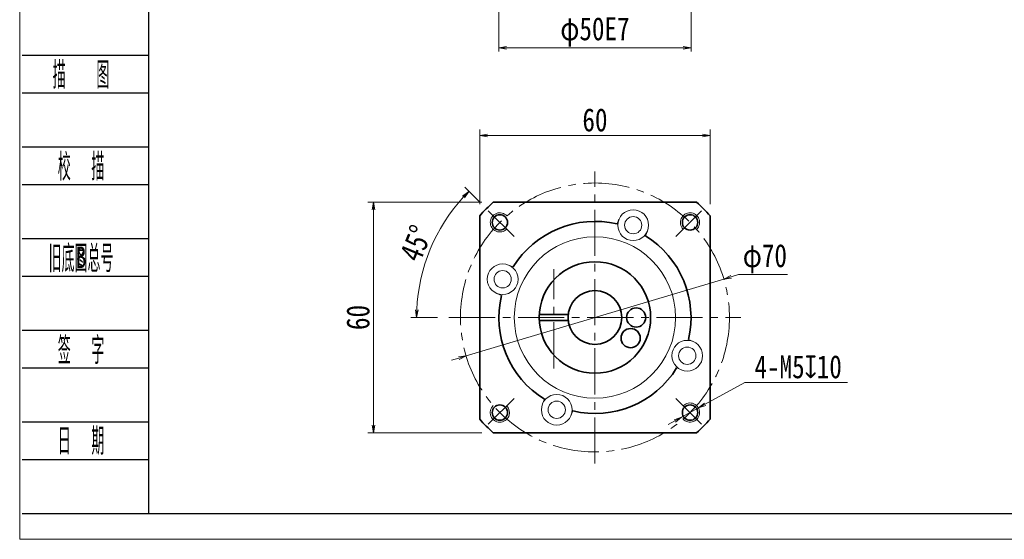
# Model space of a CAD drawing. Header units: millimetres. Extents: x -2 to 575, y 6 to 404.
# Tile 1 of 4: x 0 to 256, y 6 to 141. Entities that reach past the tile are written whole.
import ezdxf
from ezdxf.enums import TextEntityAlignment as Align

# ---------------------------------------------------------------- set-up
doc = ezdxf.new("R2010")
doc.units = ezdxf.units.MM
doc.linetypes.add('点画线', pattern=[18, 12, -2, 2, -2])
doc.layers.add('2细线层', color=4, linetype='Continuous')
doc.layers.add('6文字层', color=3, linetype='Continuous')
for name, color, linetype, lineweight in [('EB0_1', 7, 'Continuous', 35), ('中心线层', 1, '点画线', 18), ('图框_外框线', 7, 'Continuous', 18), ('尺寸线层', 3, 'Continuous', 18), ('粗实线层', 7, 'Continuous', 35), ('细实线层', 7, 'Continuous', 18)]:
    doc.layers.add(name, color=color, linetype=linetype, lineweight=lineweight)
doc.styles.add('PC_TEXTSTYLE', font='ISOCP.SHX', dxfattribs={"width": 0.707, "bigfont": 'GBCBIG.SHX'})
doc.styles.get("Standard").update_dxf_attribs({"font": 'SimSun.ttf'})
doc.styles.add('宋体', font='SimSun.ttf', dxfattribs={"width": 0.8})
doc.dimstyles.new('A水平标注$0', dxfattribs={"dimtxt": 3.5, "dimasz": 2, "dimexe": 1.5, "dimexo": 3, "dimgap": 1.1, "dimtad": 1, "dimtoh": 1, "dimdec": 4, "dimdsep": 46, "dimtxsty": '宋体', "dimblk": 'OPEN', "dimcen": 3, "dimclrd": 3, "dimclre": 3, "dimclrt": 6, "dimadec": 0, "dimazin": 0, "dimtm": 1e-09, "dimtfac": 1, "dimtdec": 4, "dimtix": 1, "dimtmove": 0, "dimatfit": 3, "dimldrblk": 'OPEN', "dimfxl": 0, "dimlwd": 13, "dimlwe": 13, "dimarcsym": 0})
doc.dimstyles.new('D直径标注φ25', dxfattribs={"dimtxt": 3.5, "dimasz": 2, "dimexe": 1, "dimexo": 3, "dimtad": 1, "dimtoh": 1, "dimdec": 1, "dimdsep": 46, "dimtxsty": '宋体', "dimblk": 'OPEN', "dimcen": 3, "dimclrd": 3, "dimclre": 3, "dimclrt": 130, "dimadec": 0, "dimazin": 0, "dimtm": 1e-09, "dimtfac": 1, "dimtdec": 1, "dimtmove": 0, "dimatfit": 0, "dimldrblk": 'OPEN', "dimfxl": 0, "dimlwd": 13, "dimlwe": 13, "dimarcsym": 0})
doc.dimstyles.new('螺孔(M8-7H)', dxfattribs={"dimtxt": 3.5, "dimasz": 2, "dimexe": 1.25, "dimexo": 3, "dimtad": 1, "dimtoh": 1, "dimdec": 4, "dimdsep": 46, "dimtxsty": '宋体', "dimblk": 'OPEN', "dimcen": 3, "dimclrd": 3, "dimclre": 3, "dimclrt": 2, "dimadec": 0, "dimazin": 0, "dimtm": 1e-09, "dimtfac": 1, "dimtdec": 4, "dimtmove": 0, "dimatfit": 3, "dimldrblk": 'OPEN', "dimfxl": 0, "dimlwd": 9, "dimlwe": 9, "dimarcsym": 0})

# ---------------------------------------------------------------- blocks, each defined once
blk = doc.blocks.new('_Open')
at = {"color": 0, "linetype": 'ByBlock', "lineweight": -2}
for p, q in [((-1, 0.17), (0, 0)), ((-1, -0.17), (0, 0)), ((0, 0), (-1, 0))]:
    blk.add_line(p, q, dxfattribs=at)
blk = doc.blocks.new('*D31')
at = {"layer": 'Defpoints', "color": 0, "transparency": 16777216}
for p in [(123.28, 93.65), (92.09, 33.65), (123.28, 33.65)]:
    blk.add_point(p, dxfattribs=at)
at = {"layer": '尺寸线层', "color": 3, "lineweight": 13, "transparency": 16777216}
for p, q in [((120.28, 93.65), (90.59, 93.65)), ((92.09, 91.65), (92.09, 35.65)), ((120.28, 33.65), (90.59, 33.65))]:
    blk.add_line(p, q, dxfattribs=at)
at = {"layer": '尺寸线层', "color": 3, "lineweight": 13, "transparency": 16777216, "xscale": 2, "yscale": 2, "zscale": 2}
for p, rotation in [((92.09, 93.65), 90), ((92.09, 33.65), 270)]:
    blk.add_blockref('_Open', p, dxfattribs=dict(at, rotation=rotation))
at = {"layer": '尺寸线层', "color": 6, "transparency": 16777216, "insert": (88.09, 63.65), "char_height": 6, "attachment_point": 5, "rotation": 90, "style": '宋体', "bg_fill": 3, "box_fill_scale": 1.1, "bg_fill_color": 256, "bg_fill_true_color": 13158600, "bg_fill_transparency": 0}
blk.add_mtext('60', dxfattribs=at)
blk = doc.blocks.new('*D29')
at = {"layer": 'Defpoints', "color": 0, "transparency": 16777216}
for p in [(121.96, 91.43), (109.54, 86.86), (128.7, 84.69), (111.74, 63.65), (187.74, 63.65)]:
    blk.add_point(p, dxfattribs=at)
at = {"layer": '尺寸线层', "color": 3, "lineweight": 13, "transparency": 16777216}
for p, q in [((119.84, 93.55), (115.85, 97.53)), ((108.74, 63.65), (101.82, 63.65))]:
    blk.add_line(p, q, dxfattribs=at)
blk.add_arc((149.74, 63.65), 46.42, 137.4688, 177.5312, dxfattribs=at)
at = {"layer": '尺寸线层', "color": 3, "lineweight": 13, "transparency": 16777216, "xscale": 2, "yscale": 2, "zscale": 2}
for p, rotation in [((116.91, 96.47), 46.23442076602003), ((103.32, 63.65), 268.765579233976)]:
    blk.add_blockref('_Open', p, dxfattribs=dict(at, rotation=rotation))
at = {"layer": '尺寸线层', "color": 6, "transparency": 16777216, "insert": (103.16, 82.94), "char_height": 6, "attachment_point": 5, "rotation": 67.5, "style": '宋体', "bg_fill": 3, "box_fill_scale": 1.1, "bg_fill_color": 256, "bg_fill_true_color": 13158600, "bg_fill_transparency": 0}
blk.add_mtext('45°', dxfattribs=at)
blk = doc.blocks.new('*D30')
at = {"layer": 'Defpoints', "color": 0, "transparency": 16777216}
for p in [(183.28, 73.66), (116.2, 53.64)]:
    blk.add_point(p, dxfattribs=at)
at = {"layer": '尺寸线层', "color": 3, "lineweight": 13, "transparency": 16777216}
for p, q in [((185.19, 74.23), (187.11, 74.8)), ((187.11, 74.8), (199.83, 74.8)), ((116.2, 53.64), (183.28, 73.66)), ((114.28, 53.07), (112.36, 52.5))]:
    blk.add_line(p, q, dxfattribs=at)
at = {"layer": '尺寸线层', "color": 3, "lineweight": 13, "transparency": 16777216, "xscale": 2, "yscale": 2, "zscale": 2}
for p, rotation in [((183.28, 73.66), 196.6144069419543), ((116.2, 53.64), 16.61440694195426)]:
    blk.add_blockref('_Open', p, dxfattribs=dict(at, rotation=rotation))
at = {"layer": '尺寸线层', "color": 130, "transparency": 16777216, "insert": (193.97, 78.93), "char_height": 6, "attachment_point": 5, "style": '宋体'}
blk.add_mtext('φ70', dxfattribs=at)
blk = doc.blocks.new('*D32')
at = {"layer": 'Defpoints', "color": 0, "transparency": 16777216}
for p in [(179.74, 111.03), (119.74, 90.11), (179.74, 90.11)]:
    blk.add_point(p, dxfattribs=at)
at = {"layer": '尺寸线层', "color": 3, "lineweight": 13, "transparency": 16777216}
for p, q in [((119.74, 93.11), (119.74, 112.53)), ((121.74, 111.03), (177.74, 111.03)), ((179.74, 93.11), (179.74, 112.53))]:
    blk.add_line(p, q, dxfattribs=at)
at = {"layer": '尺寸线层', "color": 3, "lineweight": 13, "transparency": 16777216, "xscale": 2, "yscale": 2, "zscale": 2, "rotation": 180}
blk.add_blockref('_Open', (119.74, 111.03), dxfattribs=at)
at = {"layer": '尺寸线层', "color": 3, "lineweight": 13, "transparency": 16777216, "xscale": 2, "yscale": 2, "zscale": 2}
blk.add_blockref('_Open', (179.74, 111.03), dxfattribs=at)
at = {"layer": '尺寸线层', "color": 6, "transparency": 16777216, "insert": (149.74, 115.03), "char_height": 6, "attachment_point": 5, "style": '宋体', "bg_fill": 3, "box_fill_scale": 1.1, "bg_fill_color": 256, "bg_fill_true_color": 13158600, "bg_fill_transparency": 0}
blk.add_mtext('60', dxfattribs=at)
blk = doc.blocks.new('*D34')
at = {"color": 3, "lineweight": 9, "transparency": 16777216}
for p, q in [((188.75, 46.72), (178.43, 41.06)), ((215.51, 46.72), (188.75, 46.72)), ((172.29, 37.7), (176.68, 40.1)), ((170.54, 36.74), (168.79, 35.78))]:
    blk.add_line(p, q, dxfattribs=at)
at = {"layer": 'Defpoints', "color": 0, "transparency": 16777216}
for p in [(176.68, 40.1), (172.29, 37.7)]:
    blk.add_point(p, dxfattribs=at)
at = {"color": 3, "lineweight": 9, "transparency": 16777216, "xscale": 2, "yscale": 2, "zscale": 2}
for p, rotation in [((176.68, 40.1), 208.7304949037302), ((172.29, 37.7), 28.73049490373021)]:
    blk.add_blockref('_Open', p, dxfattribs=dict(at, rotation=rotation))
at = {"color": 2, "transparency": 16777216, "insert": (202.63, 50.79), "char_height": 6, "attachment_point": 5, "style": '宋体', "bg_fill": 3, "box_fill_scale": 1.1, "bg_fill_color": 256, "bg_fill_true_color": 13158600, "bg_fill_transparency": 0}
blk.add_mtext('4-M5{\\famgdt|b0|i0|c0|p0;x}{10}', dxfattribs=at)
blk = doc.blocks.new('*D37')
at = {"layer": 'Defpoints', "color": 0, "transparency": 16777216}
for p in [(124.74, 160.71), (174.74, 160.71), (174.74, 133.83)]:
    blk.add_point(p, dxfattribs=at)
at = {"layer": '尺寸线层', "color": 3, "lineweight": 13, "transparency": 16777216}
for p, q in [((124.74, 157.71), (124.74, 132.83)), ((174.74, 157.71), (174.74, 132.83)), ((126.74, 133.83), (172.74, 133.83))]:
    blk.add_line(p, q, dxfattribs=at)
at = {"layer": '尺寸线层', "color": 3, "lineweight": 13, "transparency": 16777216, "xscale": 2, "yscale": 2, "zscale": 2, "rotation": 180}
blk.add_blockref('_Open', (124.74, 133.83), dxfattribs=at)
at = {"layer": '尺寸线层', "color": 3, "lineweight": 13, "transparency": 16777216, "xscale": 2, "yscale": 2, "zscale": 2}
blk.add_blockref('_Open', (174.74, 133.83), dxfattribs=at)
at = {"layer": '尺寸线层', "color": 130, "transparency": 16777216, "insert": (149.74, 137.97), "char_height": 6, "attachment_point": 5, "style": '宋体'}
blk.add_mtext('φ50E7', dxfattribs=at)

msp = doc.modelspace()

# ---------------------------------------------------------------- linework, layer by layer
at = {"layer": '2细线层'}
for p, q in [((0.65007, 131.94993), (33.51486, 131.94993)), ((0.65007, 122.12345), (33.51486, 122.12345)), ((0.65007, 108.08564), (33.51486, 108.08564)), ((0.65007, 98.25917), (33.51486, 98.25917)), ((0.65007, 84.22135), (33.51486, 84.22135)), ((0.65007, 74.39488), (33.51486, 74.39488)), ((0.65007, 60.35706), (33.51486, 60.35706)), ((0.65007, 50.53059), (33.51486, 50.53059)), ((0.65007, 36.49277), (33.51486, 36.49277)), ((0.65007, 26.6663), (33.51486, 26.6663)), ((0.65007, 12.62848), (33.51486, 12.62848))]:
    msp.add_line(p, q, dxfattribs=at)
at = {"layer": 'EB0_1', "linetype": 'Continuous', "lineweight": 35}
for p, q in [((176.19406, 93.64963), (123.27904, 93.64963)), ((119.73655, 90.10714), (119.73655, 37.19211)), ((179.73655, 37.19211), (179.73655, 90.10714)), ((123.27904, 33.64963), (176.19406, 33.64963))]:
    msp.add_line(p, q, dxfattribs=at)
at = {"layer": 'EB0_1'}
for p, q in [((135.25596, 64.39963), (142.77684, 64.39963)), ((135.25596, 62.89963), (142.77684, 62.89963))]:
    msp.add_line(p, q, dxfattribs=at)
for centre, radius in [((149.73655, 63.64963), 14.5), ((149.73655, 63.64963), 7), ((160.4567, 63.64963), 2.5), ((159.02047, 58.28955), 2.5)]:
    msp.add_circle(centre, radius, dxfattribs=at)
for radius, start, end in [(40, 131.4096221, 138.5903779), (40, 41.4096221, 48.5903779), (25, 76.7068962, 148.2931038), (25, 346.7068962, 58.2931038), (25, 166.7068962, 238.2931038), (25, 256.7068962, 328.2931038), (40, 221.4096221, 228.5903779), (40, 311.4096221, 318.5903779)]:
    msp.add_arc((149.73655, 63.64963), radius, start, end, dxfattribs=at)
at = {"layer": '中心线层'}
for p, q in [((149.73655, 25.64963), (149.73655, 101.64963)), ((139.0164, 50.39963), (139.0164, 76.21963)), ((111.73655, 63.64963), (187.73655, 63.64963))]:
    msp.add_line(p, q, dxfattribs=at)
at = {"layer": '中心线层', "linetype": '点画线', "lineweight": 18}
for p, q in [((128.69667, 84.68951), (121.95983, 91.42635)), ((170.77643, 84.68951), (177.51328, 91.42635)), ((128.69667, 42.60974), (121.95983, 35.8729)), ((170.77643, 42.60974), (177.51328, 35.8729))]:
    msp.add_line(p, q, dxfattribs=at)
msp.add_circle((149.73655, 63.64963), 35, dxfattribs=at)
at = {"layer": '图框_外框线', "color": 3}
msp.add_lwpolyline([(0, 5.92551), (563.04958, 5.92551), (563.04958, 404.082), (0, 404.082)], close=True, dxfattribs=at)
at = {"layer": '图框_外框线', "color": 3, "lineweight": 25}
msp.add_lwpolyline([(33.51486, 12.62848), (556.34661, 12.62848), (556.34661, 397.37903), (33.51486, 397.37903)], close=True, dxfattribs=at)
at = {"layer": '粗实线层'}
for centre in [(124.98781, 88.39836), (174.48529, 88.39836), (124.98781, 38.90089), (174.48529, 38.90089)]:
    msp.add_circle(centre, 2, dxfattribs=at)
at = {"layer": '粗实线层', "lineweight": 18}
for centre, start, end in [((124.98781, 88.39836), 42.9532869, 315), ((174.48529, 88.39836), 312.9532869, 225), ((174.48529, 38.90089), 222.9532869, 135), ((124.98781, 38.90089), 132.9532869, 45)]:
    msp.add_arc(centre, 2.5, start, end, dxfattribs=at)
at = {"layer": '细实线层'}
for p, q in [((155.9908, 89.20123), (155.48487, 87.97979)), ((163.38184, 86.13976), (162.8759, 84.91832)), ((127.24642, 77.29491), (128.46785, 76.78898)), ((124.18495, 69.90388), (125.40639, 69.39794)), ((175.28815, 57.39538), (174.06671, 57.90131)), ((172.22668, 50.00434), (171.00525, 50.51028)), ((136.09126, 41.15949), (136.5972, 42.38093)), ((143.4823, 38.09803), (143.98824, 39.31946))]:
    msp.add_line(p, q, dxfattribs=at)
for centre, radius in [((159.68632, 87.6705), 4), ((159.68632, 87.6705), 2.25), ((149.73655, 63.64963), 21), ((125.71568, 73.5994), 4), ((125.71568, 73.5994), 2.25), ((173.75742, 53.69986), 4), ((173.75742, 53.69986), 2.25), ((139.78678, 39.62876), 4), ((139.78678, 39.62876), 2.25)]:
    msp.add_circle(centre, radius, dxfattribs=at)

# ---------------------------------------------------------------- texts
at = {"layer": '6文字层', "color": 3, "style": 'PC_TEXTSTYLE'}
for s, width, p in [('描   图', 0.6667, (15.96758, 127.03669)), ('校  描', 0.667, (15.96758, 103.1724)), ('旧底图总号', 0.667, (15.96758, 79.30811)), ('签  字', 0.667, (15.96758, 55.44382)), ('日  期', 0.667, (15.97634, 31.71964))]:
    msp.add_text(s, height=7.018909, dxfattribs=dict(at, width=width)).set_placement(p, align=Align.MIDDLE)
at = {"layer": '6文字层', "width": 0.707}
msp.add_text('B', height=5.61513, dxfattribs=at).set_placement((15.96758, 79.30811), align=Align.MIDDLE)

# ---------------------------------------------------------------- dimensions: what is measured, and where the dimension line sits
at = {"layer": '尺寸线层'}
dim = msp.add_linear_dim(base=(174.73655, 133.8348), p1=(124.73655, 160.71303), p2=(174.73655, 160.71303), text='<>E7', dimstyle='D直径标注φ25', override={"dimtxt": 6, "dimgap": 1, "dimpost": 'φ<>', "dimtfill": 0}, dxfattribs=at)
dim.commit()
dim.dimension.update_dxf_attribs({"geometry": '*D37', "text_midpoint": (149.73655, 133.8348), "dimtype": 160})

# ---------------------------------------------------------------- next in the draw order: dimensions: what is measured, and where the dimension line sits
dim = msp.add_linear_dim(base=(92.09376, 33.64963), p1=(123.27904, 93.64963), p2=(123.27904, 33.64963), angle=270, dimstyle='A水平标注$0', override={"dimtxt": 6, "dimgap": 1, "dimblk": 'Open', "dimtfill": 1, "dimtfillclr": 256}, dxfattribs=at)
dim.commit()
dim.dimension.update_dxf_attribs({"geometry": '*D31', "text_midpoint": (92.09376, 63.64963), "dimtype": 160})

# ---------------------------------------------------------------- next in the draw order: dimensions: what is measured, and where the dimension line sits
dim = msp.add_angular_dim_2l(base=(109.53677, 86.85898), line1=((128.69667, 84.68951), (121.95983, 91.42635)), line2=((111.73655, 63.64963), (187.73655, 63.64963)), dimstyle='A水平标注$0', override={"dimtxt": 6, "dimgap": 1, "dimblk": 'Open', "dimtfill": 1, "dimtfillclr": 256}, dxfattribs=at)
dim.commit()
dim.dimension.update_dxf_attribs({"geometry": '*D29', "text_midpoint": (103.15574, 82.94403)})

# ---------------------------------------------------------------- next in the draw order: dimensions: what is measured, and where the dimension line sits
dim = msp.add_linear_dim(base=(179.73655, 111.02671), p1=(119.73655, 90.10714), p2=(179.73655, 90.10714), dimstyle='A水平标注$0', override={"dimtxt": 6, "dimgap": 1, "dimblk": 'Open', "dimtfill": 1, "dimtfillclr": 256}, dxfattribs=at)
dim.commit()
dim.dimension.update_dxf_attribs({"geometry": '*D32', "text_midpoint": (149.73655, 115.02671)})
dim = msp.add_diameter_dim_2p(p1=(116.19778, 53.6421), p2=(183.27533, 73.65715), dimstyle='D直径标注φ25', override={"dimtxt": 6, "dimgap": 1, "dimpost": 'φ<>', "dimtfill": 0}, dxfattribs=at)
dim.commit()
dim.dimension.update_dxf_attribs({"geometry": '*D30', "text_midpoint": (193.96755, 74.80087), "dimtype": 163})

# ---------------------------------------------------------------- next in the draw order: dimensions: what is measured, and where the dimension line sits
dim = msp.add_diameter_dim_2p(p1=(172.29306, 37.69916), p2=(176.67751, 40.10262), text='4-M<>{\\famgdt|b0|i0|c0|p0;x}{10}', dimstyle='螺孔(M8-7H)', override={"dimtxt": 6, "dimgap": 1, "dimtad": 1, "dimtih": 0, "dimtoh": 1, "dimdec": 4, "dimlfac": 1, "dimpost": '<>', "dimcen": 0, "dimse1": 0, "dimse2": 0, "dimsd1": 0, "dimsd2": 0, "dimtix": 0, "dimtofl": 1, "dimatfit": 3, "dimtvp": 0.1})
dim.commit()
dim.dimension.update_dxf_attribs({"geometry": '*D34', "text_midpoint": (202.63317, 46.72218), "dimtype": 163})

doc.saveas('drawing.dxf')
